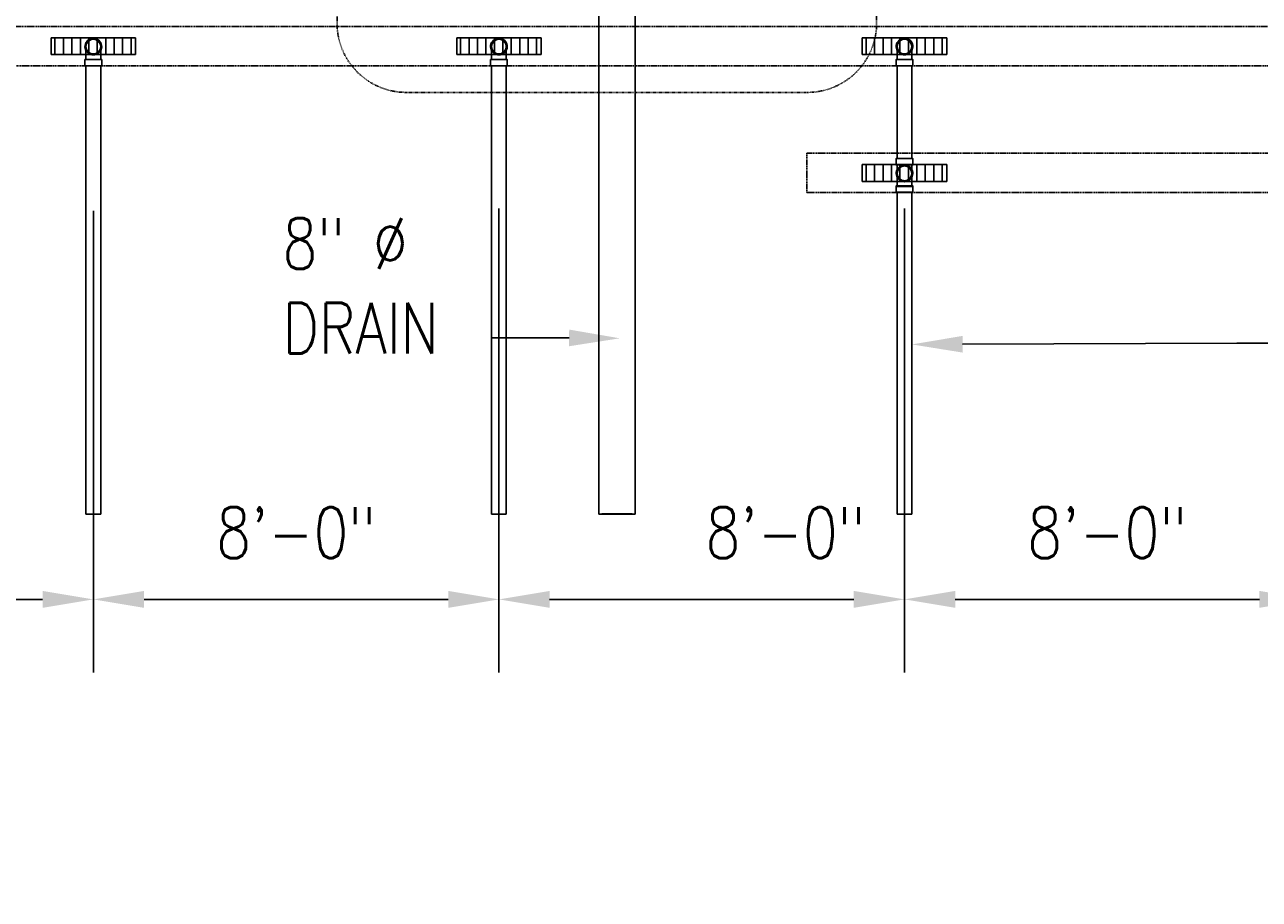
# Model space of a CAD drawing. Header units: inches. Extents: x -783 to 21281, y 0 to 3129.
# Tile 3 of 32: x 53 to 345, y 623 to 830. Entities that reach past the tile are written whole.
import ezdxf
from ezdxf import colors
from ezdxf.entities.mleader import LeaderData, LeaderLine
from ezdxf.math import Vec2, Vec3

# ---------------------------------------------------------------- set-up
doc = ezdxf.new("R2010")
doc.units = ezdxf.units.IN
doc.header["$MEASUREMENT"] = 0
doc.linetypes.add('Dash', pattern=[0.25, 0.125, -0.125])
doc.linetypes.add('Hidden 3_32_', pattern=[0.14062499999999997, 0.09374999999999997, -0.04687499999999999])
for name, color, linetype in [('A-DETL-HDLN', 90, 'Hidden 3_32_'), ('P-PIPE', 3, 'Continuous'), ('S-ANNO-DIMS', 1, 'Continuous'), ('S-ANNO-NOTE', 2, 'Continuous'), ('S-ANNO-SYMB', 2, 'Continuous')]:
    doc.layers.add(name, color=color, linetype=linetype)
doc.layers.add('A-WALL-PATT', color=9, linetype='Continuous', true_color=0x808080)
doc.styles.add('Annotative', font='romans.shx', dxfattribs={"width": 0.8, "height": 0.125})
doc.dimstyles.new('Annotative', dxfattribs={"dimscale": 0, "dimtxt": 0.125, "dimasz": 0.125, "dimexe": 0.18, "dimexo": 0.0625, "dimgap": 0.09, "dimtad": 1, "dimdec": 3, "dimzin": 3, "dimdsep": 46, "dimlunit": 4, "dimtxsty": 'Annotative', "dimcen": 0.09, "dimclrt": 2, "dimazin": 2, "dimtfac": 1, "dimtdec": 3, "dimtmove": 0, "dimatfit": 0, "dimfxl": 1, "dimtfill": 1, "dimfrac": 2, "dimtolj": 1, "dimtzin": 0, "dimarcsym": 0})
pattern_1 = [(90, (-5.684341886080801e-12, -6.821210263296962e-13), (-2, 1.224646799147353e-16), [])]

# ---------------------------------------------------------------- blocks, each defined once
blk = doc.blocks.new('Bend - PVC - Sch 40 - DWV_USACE - Standard-1094379-00_SP_Foundation Drainage Plan-TO FDN_DOC')
at = {"layer": 'P-PIPE'}
for p, q in [((656.4763398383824, 791.5466268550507), (656.4763398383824, 790.0467082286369)), ((660.4343398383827, 790.0467082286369), (660.4343398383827, 791.5466268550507))]:
    blk.add_line(p, q, dxfattribs=at)
at = {"layer": 'P-PIPE', "flags": 128}
for points in [[(656.7053398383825, 794.6094606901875), (656.7067396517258, 794.679442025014), (656.7109368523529, 794.7493114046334), (656.7179247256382, 794.8189570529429), (656.7276920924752, 794.8882675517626), (656.7402233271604, 794.9571320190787), (656.7554983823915, 795.0254402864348), (656.7734928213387, 795.0930830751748), (656.7941778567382, 795.1599521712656), (656.8175203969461, 795.2259405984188), (656.8434830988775, 795.2909427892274), (656.8720244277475, 795.3548547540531), (656.9030987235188, 795.4175742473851), (656.9366562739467, 795.4790009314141), (656.9726433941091, 795.5390365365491), (657.0110025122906, 795.5975850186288), (657.0516722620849, 795.6545527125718), (657.0945875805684, 795.7098484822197), (657.1396798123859, 795.7633838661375), (657.1868768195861, 795.8150732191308), (657.2361030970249, 795.8648338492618), (657.2872798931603, 795.9125861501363), (657.340325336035, 795.9582537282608), (657.3951545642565, 796.0017635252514), (657.4516798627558, 796.0430459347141), (657.5098108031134, 796.0820349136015), (657.5694543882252, 796.1186680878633), (657.6305152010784, 796.1528868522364), (657.6928955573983, 796.1846364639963), (657.7564956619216, 796.2138661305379), (657.8212137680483, 796.2405290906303), (657.8869463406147, 796.2645826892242), (657.9535882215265, 796.2859884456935), (658.0210327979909, 796.3047121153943), (658.0891721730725, 796.3207237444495), (658.1578973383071, 796.333997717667), (658.2270983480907, 796.3445127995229), (658.2966644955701, 796.3522521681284), (658.3664844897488, 796.3572034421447), (658.4364466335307, 796.3593587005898), (658.4553398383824, 796.3594606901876)], [(658.4553398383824, 796.3594606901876), (658.5253211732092, 796.3580608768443), (658.5951905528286, 796.3538636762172), (658.6648362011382, 796.3468758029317), (658.7341466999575, 796.3371084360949), (658.8030111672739, 796.3245772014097), (658.8713194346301, 796.3093021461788), (658.9389622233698, 796.2913077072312), (659.0058313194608, 796.2706226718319), (659.071819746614, 796.247280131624), (659.1368219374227, 796.2213174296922), (659.200733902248, 796.1927761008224), (659.2634533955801, 796.1617018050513), (659.324880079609, 796.1281442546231), (659.384915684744, 796.0921571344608), (659.4434641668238, 796.0537980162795), (659.5004318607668, 796.013128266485), (659.5557276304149, 795.9702129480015), (659.6092630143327, 795.925120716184), (659.660952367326, 795.877923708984), (659.7107129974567, 795.828697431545), (659.7584652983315, 795.7775206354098), (659.8041328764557, 795.7244751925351), (659.8476426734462, 795.6696459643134), (659.8889250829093, 795.613120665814), (659.9279140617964, 795.5549897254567), (659.9645472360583, 795.4953461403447), (659.9987660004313, 795.4342853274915), (660.0305156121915, 795.3719049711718), (660.0597452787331, 795.3083048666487), (660.0864082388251, 795.2435867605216), (660.1104618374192, 795.1778541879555), (660.1318675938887, 795.1112123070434), (660.1505912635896, 795.0437677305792), (660.1666028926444, 794.9756283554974), (660.1798768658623, 794.906903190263), (660.1903919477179, 794.8377021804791), (660.1981313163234, 794.7681360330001), (660.2030825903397, 794.6983160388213), (660.205237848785, 794.6283538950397), (660.2053398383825, 794.6094606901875)], [(658.4553398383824, 792.8594606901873), (658.3853585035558, 792.8608605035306), (658.3154891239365, 792.8650577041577), (658.2458434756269, 792.8720455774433), (658.1765329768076, 792.88181294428), (658.1076685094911, 792.8943441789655), (658.039360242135, 792.9096192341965), (657.9717174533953, 792.9276136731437), (657.9048483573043, 792.948298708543), (657.8388599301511, 792.9716412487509), (657.7738577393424, 792.9976039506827), (657.7099457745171, 793.0261452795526), (657.647226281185, 793.057219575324), (657.585799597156, 793.0907771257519), (657.525763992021, 793.1267642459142), (657.4672155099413, 793.1651233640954), (657.4102478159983, 793.20579311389), (657.3549520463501, 793.2487084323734), (657.3014166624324, 793.2938006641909), (657.2497273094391, 793.3409976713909), (657.1999666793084, 793.3902239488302), (657.1522143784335, 793.4414007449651), (657.1065468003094, 793.4944461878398), (657.0630370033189, 793.5492754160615), (657.0217545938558, 793.6058007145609), (656.9827656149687, 793.6639316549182), (656.9461324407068, 793.7235752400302), (656.9119136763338, 793.7846360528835), (656.8801640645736, 793.8470164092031), (656.850934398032, 793.9106165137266), (656.8242714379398, 793.9753346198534), (656.8002178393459, 794.0410671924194), (656.7788120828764, 794.1077090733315), (656.7600884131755, 794.175153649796), (656.7440767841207, 794.2432930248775), (656.7308028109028, 794.3120181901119), (656.7202877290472, 794.3812191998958), (656.7125483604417, 794.4507853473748), (656.7075970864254, 794.5206053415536), (656.70544182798, 794.5905674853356), (656.7053398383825, 794.6094606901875)], [(656.7053398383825, 792.7492945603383), (656.7053398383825, 792.8617981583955), (656.7053398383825, 792.9721461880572), (656.7053398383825, 793.0801621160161), (656.7053398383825, 793.1856731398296), (656.7053398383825, 793.288510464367), (656.7053398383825, 793.3885095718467), (656.7053398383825, 793.4855104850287), (656.7053398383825, 793.5793580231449), (656.7053398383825, 793.669902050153), (656.7053398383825, 793.7569977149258), (656.7053398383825, 793.8405056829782), (656.7053398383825, 793.920292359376), (656.7053398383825, 793.9962301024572), (656.7053398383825, 794.0681974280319), (656.7053398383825, 794.1360792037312), (656.7053398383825, 794.1997668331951), (656.7053398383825, 794.2591584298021), (656.7053398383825, 794.314158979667), (656.7053398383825, 794.3646804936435), (656.7053398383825, 794.410642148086), (656.7053398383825, 794.4519704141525), (656.7053398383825, 794.4885991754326), (656.7053398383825, 794.520469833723), (656.7053398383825, 794.5475314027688), (656.7053398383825, 794.5697405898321), (656.7053398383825, 794.5870618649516), (656.7053398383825, 794.599467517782), (656.7053398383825, 794.606937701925), (656.7053398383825, 794.6094604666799)], [(656.7053398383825, 791.5466268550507), (656.7053398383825, 791.6703642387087), (656.7053398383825, 791.7938520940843), (656.7053398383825, 791.916892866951), (656.7053398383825, 792.0392897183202), (656.7053398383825, 792.1608468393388), (656.7053398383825, 792.2813697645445), (656.7053398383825, 792.4006656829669), (656.7053398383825, 792.518543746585), (656.7053398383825, 792.6348153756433), (656.7053398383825, 792.7059369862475)], [(660.2053398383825, 794.6094606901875), (660.2039400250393, 794.5394793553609), (660.1997428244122, 794.4696099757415), (660.1927549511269, 794.399964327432), (660.1829875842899, 794.3306538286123), (660.1704563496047, 794.2617893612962), (660.1551812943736, 794.1934810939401), (660.1371868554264, 794.1258383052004), (660.1165018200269, 794.0589692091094), (660.093159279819, 793.9929807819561), (660.0671965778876, 793.9279785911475), (660.0386552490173, 793.8640666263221), (660.0075809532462, 793.8013471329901), (659.9740234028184, 793.7399204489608), (659.938036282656, 793.6798848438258), (659.8996771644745, 793.6213363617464), (659.8590074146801, 793.5643686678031), (659.8160920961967, 793.5090728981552), (659.7709998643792, 793.4555375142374), (659.723802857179, 793.4038481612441), (659.6745765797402, 793.3540875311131), (659.6233997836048, 793.3063352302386), (659.5703543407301, 793.2606676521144), (659.5155251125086, 793.2171578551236), (659.4589998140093, 793.1758754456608), (659.4008688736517, 793.1368864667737), (659.3412252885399, 793.1002532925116), (659.2801644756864, 793.0660345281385), (659.2177841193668, 793.0342849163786), (659.1541840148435, 793.005055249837), (659.0894659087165, 792.9783922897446), (659.0237333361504, 792.9543386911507), (658.9570914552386, 792.9329329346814), (658.8896468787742, 792.9142092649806), (658.8215075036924, 792.8981976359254), (658.7527823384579, 792.8849236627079), (658.6835813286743, 792.874408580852), (658.614015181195, 792.8666692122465), (658.5441951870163, 792.8617179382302), (658.4742330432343, 792.8595626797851), (658.4553398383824, 792.8594606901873)], [(660.2053398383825, 794.6094606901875), (660.2053398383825, 794.6069849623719), (660.2053398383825, 794.5995617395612), (660.2053398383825, 794.5872028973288), (660.2053398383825, 794.5699282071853), (660.2053398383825, 794.5477653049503), (660.2053398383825, 794.5207496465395), (660.2053398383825, 794.488924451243), (660.2053398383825, 794.4523406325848), (660.2053398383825, 794.4110567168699), (660.2053398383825, 794.3651387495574), (660.2053398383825, 794.3146601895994), (660.2053398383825, 794.2597017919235), (660.2053398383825, 794.200351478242), (660.2053398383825, 794.1367041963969), (660.2053398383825, 794.0688617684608), (660.2053398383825, 793.9969327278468), (660.2053398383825, 793.9210321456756), (660.2053398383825, 793.8412814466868), (660.2053398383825, 793.7578082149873), (660.2053398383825, 793.6707459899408), (660.2053398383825, 793.5802340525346), (660.2053398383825, 793.4864172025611), (660.2053398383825, 793.3894455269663), (660.2053398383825, 793.289474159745), (660.2053398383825, 793.1866630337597), (660.2053398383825, 793.0811766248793), (660.2053398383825, 792.9731836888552), (660.2053398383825, 792.8628569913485), (660.2053398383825, 792.7503730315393), (660.2053398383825, 792.7059369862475)], [(660.2053398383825, 792.7059369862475), (660.2053398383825, 792.6359117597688), (660.2053398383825, 792.5196562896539), (660.2053398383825, 792.401792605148), (660.2053398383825, 792.2825092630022), (660.2053398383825, 792.161997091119), (660.2053398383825, 792.0404488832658), (660.2053398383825, 791.9180590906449), (660.2053398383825, 791.7950235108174), (660.2053398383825, 791.6715389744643), (660.2053398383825, 791.5478030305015), (660.2053398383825, 791.5466268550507)]]:
    blk.add_lwpolyline(points, dxfattribs=at)
at = {"layer": 'P-PIPE'}
for radius, start, end in [(1.979000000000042, 90, 254.3897278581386), (1.979000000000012, 90, 254.3897278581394), (1.75, 90, 269.9999999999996), (1.978999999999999, 285.6102721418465, 90), (1.978999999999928, 285.6102721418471, 90), (1.75, 269.9999999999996, 90), (1.979000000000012, 254.9999999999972, 269.9999999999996), (1.979000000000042, 254.999999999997, 269.9999999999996), (1.978999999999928, 269.9999999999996, 285), (1.978999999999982, 269.9999999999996, 284.9999999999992)]:
    blk.add_arc((658.4553398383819, 794.6094606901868), radius, start, end, dxfattribs=at)
for centre, major_axis, ratio, start_param, end_param in [((658.4553398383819, 791.5466268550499), (1.979000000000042, 0), 0.01041610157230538, 1.570796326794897, 4.712388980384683), ((658.4553398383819, 790.0467082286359), (1.979000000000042, 0), 0.01041610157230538, 1.570796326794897, 4.712388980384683), ((658.4553398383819, 791.5466268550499), (1.75, 0), 0.01041610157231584, 1.570796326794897, 4.712388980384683), ((658.4553398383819, 791.5466268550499), (1.978999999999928, 0), 0.01041610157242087, 4.712388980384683, 7.853981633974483), ((658.4553398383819, 791.5466268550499), (1.75, 0), 0.01041610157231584, 4.712388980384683, 7.853981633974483), ((658.4553398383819, 790.0467082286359), (1.978999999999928, 0), 0.01041610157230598, 4.712388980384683, 7.853981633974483)]:
    blk.add_ellipse(centre, major_axis=major_axis, ratio=ratio, start_param=start_param, end_param=end_param, dxfattribs=at)
blk = doc.blocks.new('Mechanical_Box_H_rvt-1-00_SP_Foundation Drainage Plan-TO FDN_DOC')
at = {"layer": 'P-PIPE'}
for p, q in [((188.7191225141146, 936.9573849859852), (188.7191225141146, 713.9828376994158)), ((197.3441225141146, 713.9828376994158), (197.3441225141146, 936.9573849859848)), ((67.32715294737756, 820.0467082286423), (67.32715294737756, 713.9828376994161)), ((70.82715294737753, 713.9828376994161), (70.82715294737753, 820.0467082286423)), ((163.3271529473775, 820.0467082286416), (163.3271529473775, 713.9828376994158)), ((166.8271529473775, 713.9828376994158), (166.8271529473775, 820.0467082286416)), ((259.3271529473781, 820.0467082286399), (259.3271529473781, 798.1201582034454)), ((262.8271529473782, 798.1201582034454), (262.8271529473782, 820.0467082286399)), ((259.0981529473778, 798.1201582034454), (259.0981529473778, 796.7059369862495)), ((263.0561529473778, 796.7059369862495), (263.0561529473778, 798.1201582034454)), ((259.0981529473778, 796.7059369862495), (259.0981529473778, 796.620239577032)), ((259.3271529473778, 796.620239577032), (259.3271529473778, 792.7059369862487)), ((262.8271529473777, 792.7059369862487), (262.8271529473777, 796.620239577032)), ((263.0561529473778, 796.620239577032), (263.0561529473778, 796.7059369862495)), ((259.3271529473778, 792.7059369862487), (259.3271529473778, 791.6319734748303)), ((262.8271529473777, 791.6319734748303), (262.8271529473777, 792.7059369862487)), ((259.0981529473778, 791.6319734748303), (259.0981529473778, 790.1320548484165)), ((259.3271529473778, 790.1320548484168), (259.3271529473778, 713.9828376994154)), ((262.8271529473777, 713.9828376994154), (262.8271529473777, 790.1320548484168)), ((263.0561529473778, 790.1320548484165), (263.0561529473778, 791.6319734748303))]:
    blk.add_line(p, q, dxfattribs=at)
at = {"layer": 'P-PIPE', "flags": 128}
for points in [[(259.3271529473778, 794.6094606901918), (259.328552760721, 794.6794420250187), (259.3327499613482, 794.7493114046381), (259.3397378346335, 794.8189570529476), (259.3495052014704, 794.888267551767), (259.3620364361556, 794.9571320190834), (259.3773114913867, 795.0254402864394), (259.395305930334, 795.0930830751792), (259.4159909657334, 795.1599521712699), (259.4393335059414, 795.2259405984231), (259.4652962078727, 795.2909427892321), (259.4938375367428, 795.3548547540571), (259.524911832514, 795.4175742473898), (259.5584693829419, 795.4790009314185), (259.5944565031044, 795.5390365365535), (259.6328156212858, 795.5975850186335), (259.6734853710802, 795.6545527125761), (259.7164006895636, 795.7098484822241), (259.7614929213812, 795.7633838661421), (259.8086899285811, 795.8150732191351), (259.8579162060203, 795.8648338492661), (259.9090930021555, 795.912586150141), (259.9621384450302, 795.9582537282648), (260.0169676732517, 796.0017635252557), (260.073492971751, 796.0430459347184), (260.1316239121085, 796.0820349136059), (260.1912674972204, 796.1186680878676), (260.2523283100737, 796.1528868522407), (260.3147086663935, 796.184636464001), (260.3783087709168, 796.2138661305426), (260.4430268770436, 796.2405290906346), (260.50875944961, 796.2645826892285), (260.5754013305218, 796.2859884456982), (260.6428459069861, 796.304712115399), (260.7109852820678, 796.3207237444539), (260.7797104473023, 796.3339977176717), (260.848911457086, 796.3445127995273), (260.9184776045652, 796.3522521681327), (260.988297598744, 796.3572034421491), (261.0582597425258, 796.3593587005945), (261.0771529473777, 796.3594606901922)], [(261.0771529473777, 796.3594606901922), (261.1471342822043, 796.3580608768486), (261.2170036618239, 796.3538636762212), (261.2866493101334, 796.3468758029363), (261.3559598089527, 796.3371084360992), (261.4248242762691, 796.3245772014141), (261.4931325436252, 796.3093021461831), (261.560775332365, 796.2913077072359), (261.627644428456, 796.2706226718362), (261.6936328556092, 796.247280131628), (261.758635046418, 796.2213174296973), (261.8225470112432, 796.1927761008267), (261.8852665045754, 796.1617018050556), (261.9466931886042, 796.1281442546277), (262.0067287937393, 796.0921571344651), (262.0652772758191, 796.0537980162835), (262.1222449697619, 796.0131282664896), (262.1775407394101, 795.9702129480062), (262.2310761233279, 795.9251207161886), (262.2827654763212, 795.8779237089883), (262.3325261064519, 795.8286974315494), (262.3802784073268, 795.7775206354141), (262.4259459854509, 795.7244751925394), (262.4694557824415, 795.6696459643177), (262.5107381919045, 795.613120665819), (262.5497271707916, 795.554989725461), (262.5863603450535, 795.495346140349), (262.6205791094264, 795.4342853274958), (262.6523287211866, 795.3719049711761), (262.6815583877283, 795.308304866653), (262.7082213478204, 795.2435867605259), (262.7322749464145, 795.1778541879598), (262.7536807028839, 795.1112123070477), (262.7724043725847, 795.0437677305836), (262.7884160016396, 794.9756283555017), (262.8016899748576, 794.9069031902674), (262.8122050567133, 794.8377021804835), (262.8199444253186, 794.7681360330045), (262.824895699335, 794.6983160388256), (262.8270509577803, 794.628353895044), (262.8271529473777, 794.6094606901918)], [(261.0771529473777, 792.859460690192), (261.0071716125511, 792.8608605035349), (260.9373022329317, 792.8650577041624), (260.8676565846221, 792.8720455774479), (260.7983460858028, 792.8818129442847), (260.7294816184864, 792.8943441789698), (260.6611733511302, 792.9096192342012), (260.5935305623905, 792.9276136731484), (260.5266614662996, 792.9482987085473), (260.4606730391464, 792.9716412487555), (260.3956708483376, 792.997603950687), (260.3317588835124, 793.0261452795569), (260.2690393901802, 793.0572195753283), (260.2076127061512, 793.0907771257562), (260.1475771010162, 793.1267642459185), (260.0890286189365, 793.1651233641), (260.0320609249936, 793.2057931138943), (259.9767651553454, 793.2487084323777), (259.9232297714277, 793.2938006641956), (259.8715404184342, 793.3409976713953), (259.8217797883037, 793.3902239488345), (259.7740274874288, 793.4414007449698), (259.7283599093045, 793.4944461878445), (259.6848501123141, 793.5492754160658), (259.643567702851, 793.6058007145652), (259.6045787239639, 793.6639316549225), (259.5679455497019, 793.7235752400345), (259.5337267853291, 793.7846360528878), (259.5019771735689, 793.8470164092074), (259.4727475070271, 793.9106165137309), (259.4460845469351, 793.9753346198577), (259.422030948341, 794.0410671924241), (259.4006251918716, 794.1077090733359), (259.3819015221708, 794.1751536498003), (259.3658898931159, 794.2432930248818), (259.352615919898, 794.3120181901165), (259.3421008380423, 794.3812191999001), (259.3343614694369, 794.4507853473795), (259.3294101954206, 794.5206053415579), (259.3272549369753, 794.5905674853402), (259.3271529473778, 794.6094606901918)], [(259.3271529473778, 792.7439996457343), (259.3271529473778, 792.8568234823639), (259.3271529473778, 792.967485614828), (259.3271529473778, 793.0758090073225), (259.3271529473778, 793.1816203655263), (259.3271529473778, 793.2847504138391), (259.3271529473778, 793.3850341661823), (259.3271529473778, 793.4823111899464), (259.3271529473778, 793.576425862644), (259.3271529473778, 793.667227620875), (259.3271529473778, 793.7545712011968), (259.3271529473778, 793.838316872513), (259.3271529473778, 793.9183306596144), (259.3271529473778, 793.9944845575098), (259.3271529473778, 794.0666567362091), (259.3271529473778, 794.1347317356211), (259.3271529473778, 794.1986006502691), (259.3271529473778, 794.2581613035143), (259.3271529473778, 794.3133184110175), (259.3271529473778, 794.363983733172), (259.3271529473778, 794.4100762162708), (259.3271529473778, 794.4515221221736), (259.3271529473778, 794.4882551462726), (259.3271529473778, 794.5202165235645), (259.3271529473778, 794.5473551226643), (259.3271529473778, 794.5696275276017), (259.3271529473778, 794.5869981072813), (259.3271529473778, 794.5994390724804), (259.3271529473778, 794.6069305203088), (259.3271529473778, 794.6094604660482)], [(259.3271529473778, 791.5379085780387), (259.3271529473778, 791.6619981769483), (259.3271529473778, 791.7858375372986), (259.3271529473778, 791.9092285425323), (259.3271529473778, 792.0319737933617), (259.3271529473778, 792.1538769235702), (259.3271529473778, 792.2747429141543), (259.3271529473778, 792.3943784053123), (259.3271529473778, 792.5125920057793), (259.3271529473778, 792.6291945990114), (259.3271529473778, 792.7059369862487)], [(262.8271529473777, 794.6094606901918), (262.8257531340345, 794.5394793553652), (262.8215559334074, 794.4696099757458), (262.814568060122, 794.3999643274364), (262.8048006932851, 794.3306538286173), (262.7922694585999, 794.2617893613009), (262.7769944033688, 794.1934810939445), (262.7589999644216, 794.1258383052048), (262.7383149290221, 794.0589692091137), (262.7149723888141, 793.9929807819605), (262.6890096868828, 793.9279785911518), (262.6604683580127, 793.8640666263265), (262.6293940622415, 793.8013471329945), (262.5958365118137, 793.7399204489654), (262.5598493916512, 793.6798848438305), (262.5214902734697, 793.6213363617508), (262.4808205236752, 793.5643686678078), (262.4379052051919, 793.5090728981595), (262.3928129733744, 793.4555375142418), (262.3456159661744, 793.4038481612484), (262.2963896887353, 793.3540875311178), (262.2452128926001, 793.3063352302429), (262.1921674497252, 793.2606676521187), (262.1373382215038, 793.2171578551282), (262.0808129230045, 793.1758754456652), (262.022681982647, 793.1368864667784), (261.9630383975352, 793.100253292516), (261.9019775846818, 793.0660345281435), (261.839597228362, 793.034284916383), (261.7759971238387, 793.005055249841), (261.711279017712, 792.9783922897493), (261.6455464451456, 792.9543386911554), (261.5789045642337, 792.9329329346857), (261.5114599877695, 792.914209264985), (261.4433206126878, 792.8981976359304), (261.3745954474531, 792.8849236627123), (261.3053944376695, 792.8744085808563), (261.2358282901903, 792.8666692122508), (261.1660082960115, 792.8617179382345), (261.0960461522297, 792.8595626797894), (261.0771529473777, 792.859460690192)], [(262.8271529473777, 794.6094606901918), (262.8271529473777, 794.6069779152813), (262.8271529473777, 794.5995335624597), (262.8271529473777, 794.5871395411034), (262.8271529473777, 794.5698156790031), (262.8271529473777, 794.547589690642), (262.8271529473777, 794.5204971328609), (262.8271529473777, 794.488581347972), (262.8271529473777, 794.4518933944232), (262.8271529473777, 794.4104919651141), (262.8271529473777, 794.3644432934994), (262.8271529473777, 794.3138210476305), (262.8271529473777, 794.2587062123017), (262.8271529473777, 794.1991869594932), (262.8271529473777, 794.1353585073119), (262.8271529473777, 794.0673229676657), (262.8271529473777, 793.9951891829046), (262.8271529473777, 793.9190725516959), (262.8271529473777, 793.8390948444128), (262.8271529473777, 793.7553840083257), (262.8271529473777, 793.668073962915), (262.8271529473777, 793.5773043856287), (262.8271529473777, 793.4832204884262), (262.8271529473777, 793.3859727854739), (262.8271529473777, 793.2857168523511), (262.8271529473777, 793.182613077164), (262.8271529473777, 793.0768264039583), (262.8271529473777, 792.9685260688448), (262.8271529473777, 792.8578853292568), (262.8271529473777, 792.745081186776)], [(262.8271529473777, 792.7059369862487), (262.8271529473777, 792.6302941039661), (262.8271529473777, 792.5137077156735), (262.8271529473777, 792.395508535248), (262.8271529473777, 792.2758856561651), (262.8271529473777, 792.1550304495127), (262.8271529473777, 792.0331362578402), (262.8271529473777, 791.9103980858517), (262.8271529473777, 791.7870122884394), (262.8271529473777, 791.6631762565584), (262.8271529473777, 791.5390881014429), (262.8271529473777, 791.5379085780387)]]:
    blk.add_lwpolyline(points, dxfattribs=at)
at = {"layer": 'P-PIPE'}
for centre, radius, start, end in [((69.07715294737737, 824.6094606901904), 1.75, 0, 180), ((69.07715294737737, 824.6094606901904), 1.749999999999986, 180, 0), ((165.0771529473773, 824.6094606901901), 1.75, 0, 180), ((165.0771529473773, 824.6094606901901), 1.75, 180, 0), ((261.0771529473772, 824.6094606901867), 1.75, 0, 180), ((261.0771529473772, 824.6094606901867), 1.749999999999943, 180, 0), ((261.0771529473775, 794.6094606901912), 1.979000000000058, 90.00000000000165, 254.3897278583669), ((261.0771529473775, 794.6094606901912), 1.979000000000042, 90, 254.3897278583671), ((261.0771529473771, 794.6094606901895), 1.75, 0, 180), ((261.0771529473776, 794.6094606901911), 1.75, 90, 269.9999999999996), ((261.0771529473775, 794.6094606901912), 1.978999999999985, 285.6102721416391, 90), ((261.0771529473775, 794.6094606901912), 1.978999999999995, 285.6102721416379, 90), ((261.0771529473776, 794.6094606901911), 1.75, 269.9999999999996, 90), ((261.0771529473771, 794.6094606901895), 1.75, 180, 0), ((261.0771529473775, 794.6094606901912), 1.979000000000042, 254.9999999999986, 269.9999999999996), ((261.0771529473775, 794.6094606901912), 1.978999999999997, 254.9999999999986, 269.9999999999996), ((261.0771529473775, 794.6094606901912), 1.978999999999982, 269.9999999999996, 284.9999999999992), ((261.0771529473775, 794.6094606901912), 1.978999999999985, 269.9999999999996, 284.9999999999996)]:
    blk.add_arc(centre, radius, start, end, dxfattribs=at)
for centre, major_axis, ratio, start_param, end_param in [((69.07715294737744, 820.0467082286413), (1.75, 0), 0.01041610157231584, 1.570796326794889, 3.141592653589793), ((69.07715294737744, 820.0467082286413), (1.75, 0), 0.01041610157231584, 3.141592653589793, 4.712388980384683), ((69.07715294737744, 820.0467082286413), (1.75, 0), 0.01041610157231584, 0, 1.570796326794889), ((69.07715294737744, 820.0467082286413), (1.75, 0), 0.01041610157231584, 4.712388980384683, 6.283185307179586), ((165.0771529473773, 820.0467082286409), (1.750000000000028, 0), 0.01041610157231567, 1.570796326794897, 3.141592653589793), ((165.0771529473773, 820.0467082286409), (1.750000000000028, 0), 0.01041610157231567, 3.141592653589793, 4.712388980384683), ((165.0771529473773, 820.0467082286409), (1.75, 0), 0.01041610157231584, 0, 1.570796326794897), ((165.0771529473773, 820.0467082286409), (1.75, 0), 0.01041610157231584, 4.712388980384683, 6.283185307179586), ((261.0771529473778, 820.0467082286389), (1.749999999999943, 0), 0.01041610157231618, 1.570796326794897, 3.141592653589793), ((261.0771529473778, 820.0467082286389), (1.749999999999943, 0), 0.01041610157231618, 3.141592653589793, 4.712388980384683), ((261.0771529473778, 820.0467082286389), (1.75, 0), 0.01041610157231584, 0, 1.570796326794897), ((261.0771529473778, 820.0467082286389), (1.75, 0), 0.01041610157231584, 4.712388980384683, 6.283185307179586), ((261.0771529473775, 798.1201582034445), (1.979000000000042, 0), 0.01041610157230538, 1.570796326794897, 4.712388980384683), ((261.0771529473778, 798.1201582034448), (1.749999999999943, 0), 0.01041610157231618, 1.570796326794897, 3.141592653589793), ((261.0771529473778, 798.1201582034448), (1.749999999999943, 0), 0.01041610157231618, 3.141592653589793, 4.712388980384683), ((261.0771529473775, 798.1201582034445), (1.978999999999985, 0), 0.01041610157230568, 4.712388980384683, 7.853981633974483), ((261.0771529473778, 798.1201582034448), (1.75, 0), 0.01041610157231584, 0, 1.570796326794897), ((261.0771529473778, 798.1201582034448), (1.75, 0), 0.01041610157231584, 4.712388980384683, 6.283185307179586), ((261.0771529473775, 796.6202395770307), (1.979000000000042, 0), 0.01041610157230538, 1.570796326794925, 4.712388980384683), ((261.0771529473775, 796.6202395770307), (1.75, 0), 0.01041610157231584, 1.570796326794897, 4.712388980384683), ((261.0771529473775, 796.6202395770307), (1.978999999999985, 0), 0.01041610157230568, 4.712388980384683, 7.853981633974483), ((261.0771529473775, 796.6202395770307), (1.749999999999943, 0), 0.01041610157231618, 4.712388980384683, 7.853981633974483), ((261.0771529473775, 791.6319734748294), (1.979000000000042, 0), 0.01041610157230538, 1.570796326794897, 4.712388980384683), ((261.0771529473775, 790.1320548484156), (1.979000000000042, 0), 0.01041610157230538, 1.570796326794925, 4.712388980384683), ((261.0771529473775, 791.6319734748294), (1.75, 0), 0.01041610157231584, 1.570796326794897, 4.712388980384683), ((261.0771529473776, 791.5379085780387), (1.75, 0), 0.01041610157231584, 1.570796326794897, 4.712388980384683), ((261.0771529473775, 790.1320548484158), (1.75, 0), 0.01041610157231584, 1.570796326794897, 3.141592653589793), ((261.0771529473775, 790.1320548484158), (1.75, 0), 0.01041610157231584, 3.141592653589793, 4.712388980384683), ((261.0771529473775, 791.6319734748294), (1.978999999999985, 0), 0.01041610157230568, 4.712388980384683, 7.853981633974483), ((261.0771529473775, 791.6319734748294), (1.749999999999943, 0), 0.01041610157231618, 4.712388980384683, 7.853981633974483), ((261.0771529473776, 791.5379085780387), (1.75, 0), 0.01041610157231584, 4.712388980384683, 7.853981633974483), ((261.0771529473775, 790.1320548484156), (1.978999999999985, 0), 0.01041610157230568, 4.712388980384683, 7.853981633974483), ((261.0771529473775, 790.1320548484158), (1.749999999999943, 0), 0.01041610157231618, 0, 1.570796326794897), ((261.0771529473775, 790.1320548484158), (1.749999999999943, 0), 0.01041610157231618, 4.712388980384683, 6.283185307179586), ((69.07715294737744, 713.9828376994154), (1.75, 0), 0.01041610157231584, 1.570796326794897, 3.141592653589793), ((69.07715294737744, 713.9828376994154), (-1.75, 1.071565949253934e-16), 0.01041610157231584, 7.549516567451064e-15, 1.5707963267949), ((69.07715294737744, 713.9828376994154), (1.75, 0), 0.01041610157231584, 0, 1.570796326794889), ((69.07715294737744, 713.9828376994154), (-1.75, 1.071565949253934e-16), 0.01041610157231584, 1.5707963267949, 3.141592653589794), ((165.0771529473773, 713.9828376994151), (1.750000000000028, 0), 0.01041610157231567, 1.570796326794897, 3.141592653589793), ((165.0771529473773, 713.9828376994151), (1.750000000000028, 0), 0.01041610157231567, 3.141592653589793, 4.712388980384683), ((165.0771529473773, 713.9828376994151), (1.75, 0), 0.01041610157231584, 0, 1.570796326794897), ((165.0771529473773, 713.9828376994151), (1.75, 0), 0.01041610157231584, 4.712388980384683, 6.283185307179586), ((193.0316225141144, 713.9828376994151), (4.3125, 0), 0.01041610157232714, 1.570796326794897, 3.141592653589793), ((193.0316225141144, 713.9828376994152), (-4.3125, 2.640644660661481e-16), 0.01041610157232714, 7.549516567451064e-15, 1.570796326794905), ((193.0316225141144, 713.9828376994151), (4.3125, 0), 0.01041610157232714, 0, 1.570796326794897), ((193.0316225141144, 713.9828376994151), (-4.3125, 2.640644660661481e-16), 0.01041610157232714, 1.570796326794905, 3.141592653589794), ((261.0771529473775, 713.982837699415), (1.75, 0), 0.01041610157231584, 1.570796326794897, 3.141592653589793), ((261.0771529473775, 713.982837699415), (1.75, 0), 0.01041610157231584, 3.141592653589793, 4.712388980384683), ((261.0771529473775, 713.982837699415), (1.749999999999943, 0), 0.01041610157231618, 0, 1.570796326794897), ((261.0771529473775, 713.982837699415), (1.749999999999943, 0), 0.01041610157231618, 4.712388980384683, 6.283185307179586)]:
    blk.add_ellipse(centre, major_axis=major_axis, ratio=ratio, start_param=start_param, end_param=end_param, dxfattribs=at)
at = {"layer": 'P-PIPE', "color": 3, "lineweight": 9}
for p in [(-589.3781868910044, 30.00000000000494), (-493.3781868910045, 30.0000000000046), (-397.378186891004, 30.00000000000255)]:
    blk.add_blockref('Bend - PVC - Sch 40 - DWV_USACE - Standard-1094379-00_SP_Foundation Drainage Plan-TO FDN_DOC', p, dxfattribs=at)
blk = doc.blocks.new('*D48')
at = {"layer": 'Defpoints', "color": 0, "transparency": 16777216}
for p in [(261.0773829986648, 777.2756788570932), (357.0773829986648, 776.2756788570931), (357.0773829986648, 693.7981905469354)]:
    blk.add_point(p, dxfattribs=at)
at = {"layer": 'S-ANNO-DIMS', "color": 0, "lineweight": -2, "transparency": 16777216}
for p, q in [((261.0773829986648, 771.2756788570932), (261.0773829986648, 676.5181905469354)), ((357.0773829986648, 770.2756788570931), (357.0773829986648, 676.5181905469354)), ((273.0773829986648, 693.7981905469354), (345.0773829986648, 693.7981905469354))]:
    blk.add_line(p, q, dxfattribs=at)
at = {"layer": 'S-ANNO-DIMS', "color": 0, "transparency": 16777216}
for points in [[(273.0773829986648, 695.7981905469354), (273.0773829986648, 691.7981905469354), (261.0773829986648, 693.7981905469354)], [(345.0773829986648, 695.7981905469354), (345.0773829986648, 691.7981905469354), (357.0773829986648, 693.7981905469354)]]:
    blk.add_solid(points, dxfattribs=at)
at = {"layer": 'S-ANNO-DIMS', "color": 2, "lineweight": -3, "transparency": 16777216, "insert": (309.0773829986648, 709.5810476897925), "char_height": 12, "attachment_point": 5, "style": 'Annotative', "bg_fill": 3, "box_fill_scale": 1.25, "bg_fill_color": 256, "bg_fill_true_color": 13158600, "bg_fill_transparency": 0}
blk.add_mtext('\\A1;8\'-0"', dxfattribs=at)
blk = doc.blocks.new('*D52')
at = {"layer": 'Defpoints', "color": 0, "transparency": 16777216}
for p in [(165.0773829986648, 792.3180523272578), (261.0773829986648, 792.3180523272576), (261.0773829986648, 693.7981905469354)]:
    blk.add_point(p, dxfattribs=at)
at = {"layer": 'S-ANNO-DIMS', "color": 0, "lineweight": -2, "transparency": 16777216}
for p, q in [((165.0773829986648, 786.3180523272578), (165.0773829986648, 676.5181905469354)), ((261.0773829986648, 786.3180523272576), (261.0773829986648, 676.5181905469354)), ((177.0773829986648, 693.7981905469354), (249.0773829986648, 693.7981905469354))]:
    blk.add_line(p, q, dxfattribs=at)
at = {"layer": 'S-ANNO-DIMS', "color": 0, "transparency": 16777216}
for points in [[(177.0773829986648, 695.7981905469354), (177.0773829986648, 691.7981905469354), (165.0773829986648, 693.7981905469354)], [(249.0773829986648, 695.7981905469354), (249.0773829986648, 691.7981905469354), (261.0773829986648, 693.7981905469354)]]:
    blk.add_solid(points, dxfattribs=at)
at = {"layer": 'S-ANNO-DIMS', "color": 2, "lineweight": -3, "transparency": 16777216, "insert": (232.9052955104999, 709.5810476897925), "char_height": 12, "attachment_point": 5, "style": 'Annotative', "bg_fill": 3, "box_fill_scale": 1.25, "bg_fill_color": 256, "bg_fill_true_color": 13158600, "bg_fill_transparency": 0}
blk.add_mtext('\\A1;8\'-0"', dxfattribs=at)
blk = doc.blocks.new('*D53')
at = {"layer": 'Defpoints', "color": 0, "transparency": 16777216}
for p in [(69.0773829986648, 791.7059369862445), (165.0773829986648, 791.7059369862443), (165.0773829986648, 693.7981905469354)]:
    blk.add_point(p, dxfattribs=at)
at = {"layer": 'S-ANNO-DIMS', "color": 0, "lineweight": -2, "transparency": 16777216}
for p, q in [((69.0773829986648, 785.7059369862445), (69.0773829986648, 676.5181905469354)), ((165.0773829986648, 785.7059369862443), (165.0773829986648, 676.5181905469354)), ((81.0773829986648, 693.7981905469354), (153.0773829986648, 693.7981905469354))]:
    blk.add_line(p, q, dxfattribs=at)
at = {"layer": 'S-ANNO-DIMS', "color": 0, "transparency": 16777216}
for points in [[(81.0773829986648, 695.7981905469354), (81.0773829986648, 691.7981905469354), (69.0773829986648, 693.7981905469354)], [(153.0773829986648, 695.7981905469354), (153.0773829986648, 691.7981905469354), (165.0773829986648, 693.7981905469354)]]:
    blk.add_solid(points, dxfattribs=at)
at = {"layer": 'S-ANNO-DIMS', "color": 2, "lineweight": -3, "transparency": 16777216, "insert": (117.0773829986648, 709.5810476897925), "char_height": 12, "attachment_point": 5, "style": 'Annotative', "bg_fill": 3, "box_fill_scale": 1.25, "bg_fill_color": 256, "bg_fill_true_color": 13158600, "bg_fill_transparency": 0}
blk.add_mtext('\\A1;8\'-0"', dxfattribs=at)
blk = doc.blocks.new('*D54')
at = {"layer": 'Defpoints', "color": 0, "transparency": 16777216}
for p in [(-26.9226170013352, 791.7059369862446), (69.0773829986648, 791.7059369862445), (69.0773829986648, 693.7981905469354)]:
    blk.add_point(p, dxfattribs=at)
at = {"layer": 'S-ANNO-DIMS', "color": 0, "lineweight": -2, "transparency": 16777216}
for p, q in [((-26.9226170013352, 785.7059369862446), (-26.9226170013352, 676.5181905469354)), ((69.0773829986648, 785.7059369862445), (69.0773829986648, 676.5181905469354)), ((-14.9226170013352, 693.7981905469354), (57.0773829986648, 693.7981905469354))]:
    blk.add_line(p, q, dxfattribs=at)
at = {"layer": 'S-ANNO-DIMS', "color": 0, "transparency": 16777216}
for points in [[(-14.9226170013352, 695.7981905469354), (-14.9226170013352, 691.7981905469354), (-26.9226170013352, 693.7981905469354)], [(57.0773829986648, 695.7981905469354), (57.0773829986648, 691.7981905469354), (69.0773829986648, 693.7981905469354)]]:
    blk.add_solid(points, dxfattribs=at)
at = {"layer": 'S-ANNO-DIMS', "color": 2, "lineweight": -3, "transparency": 16777216, "insert": (21.0773829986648, 709.5810476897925), "char_height": 12, "attachment_point": 5, "style": 'Annotative', "bg_fill": 3, "box_fill_scale": 1.25, "bg_fill_color": 256, "bg_fill_true_color": 13158600, "bg_fill_transparency": 0}
blk.add_mtext('\\A1;8\'-0"', dxfattribs=at)

msp = doc.modelspace()

# ---------------------------------------------------------------- hatches: boundary and pattern name
at = {"layer": 'A-WALL-PATT', "lineweight": -3}
h = msp.add_hatch(dxfattribs=at)
h.set_pattern_fill('_USER', color=8, scale=2, angle=90, style=0, pattern_type=0)
h.set_pattern_definition(pattern_1)
h.paths.add_polyline_path([(79.07738299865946, 822.7059369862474), (79.07738299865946, 826.7059369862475), (59.07738299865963, 826.7059369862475), (59.07738299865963, 822.7059369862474)])
h = msp.add_hatch(dxfattribs=at)
h.set_pattern_fill('_USER', color=8, scale=2, angle=90, style=0, pattern_type=0)
h.set_pattern_definition(pattern_1)
h.paths.add_polyline_path([(175.0773829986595, 822.705936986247), (175.0773829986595, 826.7059369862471), (155.0773829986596, 826.7059369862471), (155.0773829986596, 822.705936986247)])
h = msp.add_hatch(dxfattribs=at)
h.set_pattern_fill('_USER', color=8, scale=2, angle=90, style=0, pattern_type=0)
h.set_pattern_definition(pattern_1)
h.paths.add_polyline_path([(271.0773829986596, 822.7059369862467), (271.0773829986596, 826.7059369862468), (251.0773829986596, 826.7059369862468), (251.0773829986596, 822.7059369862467)])
h = msp.add_hatch(dxfattribs=at)
h.set_pattern_fill('_USER', color=8, scale=2, angle=90, style=0, pattern_type=0)
h.set_pattern_definition(pattern_1)
h.paths.add_polyline_path([(271.0773829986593, 792.705936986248), (271.0773829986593, 796.7059369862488), (251.0773829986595, 796.7059369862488), (251.0773829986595, 792.705936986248)])

# ---------------------------------------------------------------- linework, layer by layer
at = {"layer": 'A-DETL-HDLN', "lineweight": -3}
for p, q in [((-158.0847398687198, 829.3689888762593), (590.2336329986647, 829.368988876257)), ((590.2336329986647, 820.0564888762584), (-158.0847398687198, 820.0564888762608)), ((237.9389901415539, 799.362186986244), (988.2336329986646, 799.3621869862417)), ((237.9389901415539, 790.0496869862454), (237.9389901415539, 799.362186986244)), ((988.2336329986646, 790.049686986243), (237.9389901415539, 790.0496869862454))]:
    msp.add_line(p, q, dxfattribs=at)
at = {"layer": 'P-PIPE', "lineweight": -3}
for p, q in [((59.07738299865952, 826.7059369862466), (59.07738299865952, 822.7059369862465)), ((79.07738299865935, 826.7059369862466), (59.07738299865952, 826.7059369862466)), ((79.07738299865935, 822.7059369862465), (79.07738299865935, 826.7059369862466)), ((155.0773829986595, 826.7059369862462), (155.0773829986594, 822.7059369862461)), ((175.0773829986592, 826.7059369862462), (155.0773829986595, 826.7059369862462)), ((175.0773829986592, 822.7059369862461), (175.0773829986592, 826.7059369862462)), ((251.0773829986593, 826.7059369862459), (251.0773829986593, 822.7059369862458)), ((271.0773829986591, 826.7059369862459), (251.0773829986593, 826.7059369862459)), ((271.0773829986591, 822.7059369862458), (271.0773829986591, 826.7059369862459)), ((59.07738299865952, 822.7059369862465), (79.07738299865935, 822.7059369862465)), ((155.0773829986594, 822.7059369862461), (175.0773829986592, 822.7059369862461)), ((251.0773829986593, 822.7059369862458), (271.0773829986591, 822.7059369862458)), ((271.0773829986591, 796.7059369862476), (251.0773829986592, 796.7059369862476)), ((271.0773829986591, 792.7059369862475), (271.0773829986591, 796.7059369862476))]:
    msp.add_line(p, q, dxfattribs=at)
at = {"layer": 'S-ANNO-SYMB', "linetype": 'Dash', "lineweight": -3}
msp.add_lwpolyline([(143.1714435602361, 813.767912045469), (238.0656475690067, 813.767912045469, 0.414213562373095), (254.4828667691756, 830.1851312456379), (254.4828667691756, 951.0735655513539, 0.414213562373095), (238.0656475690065, 967.4907847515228), (143.1714435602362, 967.4907847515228, 0.414213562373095), (126.7542243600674, 951.0735655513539), (126.7542243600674, 830.1851312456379, 0.414213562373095)], format="xyb", close=True, dxfattribs=at)

# ---------------------------------------------------------------- block references
at = {"layer": 'P-PIPE', "color": 8, "lineweight": -3}
msp.add_blockref('Mechanical_Box_H_rvt-1-00_SP_Foundation Drainage Plan-TO FDN_DOC', (-5.6772364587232e-12, -1.13686837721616e-12), dxfattribs=at)

# ---------------------------------------------------------------- next in the draw order: dimensions: what is measured, and where the dimension line sits
at = {"layer": 'S-ANNO-DIMS', "lineweight": -3}
dim = msp.add_linear_dim(base=(357.0773829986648, 693.7981905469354), p1=(261.0773829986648, 777.2756788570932), p2=(357.0773829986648, 776.2756788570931), dimstyle='Annotative', override={"dimpost": '\\X'}, dxfattribs=at)
dim.commit()
dim.dimension.update_dxf_attribs({"geometry": '*D48', "text_midpoint": (309.0773829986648, 709.5810476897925)})

# ---------------------------------------------------------------- next in the draw order: dimensions: what is measured, and where the dimension line sits
dim = msp.add_linear_dim(base=(261.0773829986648, 693.7981905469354), p1=(165.0773829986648, 792.3180523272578), p2=(261.0773829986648, 792.3180523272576), dimstyle='Annotative', override={"dimpost": '\\X'}, dxfattribs=at)
dim.commit()
dim.dimension.update_dxf_attribs({"geometry": '*D52', "text_midpoint": (232.9052955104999, 693.7981905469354), "dimtype": 160})

# ---------------------------------------------------------------- next in the draw order: leaders
at = {"layer": 'S-ANNO-NOTE', "lineweight": -3}
ml = msp.add_multileader_mtext('Standard', dxfattribs=at)
ml.set_content('3" %%C DRAIN (TYP.)', color=256, style='Annotative')
ml.set_leader_properties(color=1, linetype='ByLayer', lineweight=-1)
ml.build(insert=Vec2(0, 0))
ml.multileader.update_dxf_attribs({"text_right_attachment_type": 3, "dogleg_length": 0.125, "arrow_head_size": 12, "scale": 96})
ctx = ml.context
ctx.base_point, ctx.scale, ctx.char_height, ctx.arrow_head_size, ctx.landing_gap_size, ctx.plane_origin = Vec3(351.7647667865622, 754.4079522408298), 96, 12, 12, 12, Vec3(582.8153656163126, 754.4079522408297)
ctx.right_attachment = 3
notes = []
notes.append((ctx, [(1, (1, 1, 0), (339.7647667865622, 754.4079522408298), (1, 0), 12, [(0, [(262.8271529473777, 754.1289498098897)], 0, [])])]))
ctx.mtext.insert, ctx.mtext.width, ctx.mtext.flow_direction = Vec3(363.7647667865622, 762.4079522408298), 99.47032269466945, 5
for ctx, leaders in notes:
    for number, flags, end, landing, length, lines in leaders:
        leader = LeaderData()
        leader.index, (leader.has_last_leader_line, leader.has_dogleg_vector, leader.attachment_direction) = number, flags
        leader.last_leader_point, leader.dogleg_vector, leader.dogleg_length = Vec3(end), Vec3(landing), length
        for number, points, colour, breaks in lines:
            line = LeaderLine()
            line.index, line.vertices, line.color, line.breaks = number, Vec3.list(points), colors.encode_raw_color(colour), breaks
            leader.lines.append(line)
        ctx.leaders.append(leader)

# ---------------------------------------------------------------- next in the draw order: linework, layer by layer
at = {"layer": 'P-PIPE', "lineweight": -3}
for p, q in [((251.0773829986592, 796.7059369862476), (251.0773829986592, 792.7059369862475)), ((251.0773829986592, 792.7059369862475), (271.0773829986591, 792.7059369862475))]:
    msp.add_line(p, q, dxfattribs=at)

# ---------------------------------------------------------------- next in the draw order: dimensions: what is measured, and where the dimension line sits
at = {"layer": 'S-ANNO-DIMS', "lineweight": -3}
dim = msp.add_linear_dim(base=(165.0773829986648, 693.7981905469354), p1=(69.0773829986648, 791.7059369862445), p2=(165.0773829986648, 791.7059369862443), dimstyle='Annotative', override={"dimpost": '\\X'}, dxfattribs=at)
dim.commit()
dim.dimension.update_dxf_attribs({"geometry": '*D53', "text_midpoint": (117.0773829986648, 709.5810476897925)})

# ---------------------------------------------------------------- next in the draw order: dimensions: what is measured, and where the dimension line sits
dim = msp.add_linear_dim(base=(69.0773829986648, 693.7981905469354), p1=(-26.9226170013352, 791.7059369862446), p2=(69.0773829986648, 791.7059369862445), dimstyle='Annotative', override={"dimpost": '\\X'}, dxfattribs=at)
dim.commit()
dim.dimension.update_dxf_attribs({"geometry": '*D54', "text_midpoint": (21.0773829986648, 709.5810476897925)})

# ---------------------------------------------------------------- next in the draw order: leaders
at = {"layer": 'S-ANNO-NOTE', "lineweight": -3}
ml = msp.add_multileader_mtext('Standard', dxfattribs=at)
ml.set_content('8" %%C \\PDRAIN', color=256, style='Annotative')
ml.set_leader_properties(color=1, linetype='ByLayer', lineweight=-1)
ml.build(insert=Vec2(0, 0))
ml.multileader.update_dxf_attribs({"text_right_attachment_type": 3, "dogleg_length": 0.125, "arrow_head_size": 12, "scale": 96})
ctx = ml.context
ctx.base_point, ctx.scale, ctx.char_height, ctx.arrow_head_size, ctx.landing_gap_size, ctx.plane_origin = Vec3(101.8484394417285, 778.0057535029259), 96, 12, 12, 12, Vec3(182.7023808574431, 755.7200392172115)
ctx.right_attachment = 3
notes = []
notes.append((ctx, [(0, (1, 1, 0), (175.3341537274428, 755.7200392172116), (-1, 0), 12, [(0, [(193.6896540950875, 755.5754366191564)], 0, [])])]))
ctx.mtext.insert, ctx.mtext.flow_direction = Vec3(113.8484394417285, 784.0057535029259), 5
for ctx, leaders in notes:
    for number, flags, end, landing, length, lines in leaders:
        leader = LeaderData()
        leader.index, (leader.has_last_leader_line, leader.has_dogleg_vector, leader.attachment_direction) = number, flags
        leader.last_leader_point, leader.dogleg_vector, leader.dogleg_length = Vec3(end), Vec3(landing), length
        for number, points, colour, breaks in lines:
            line = LeaderLine()
            line.index, line.vertices, line.color, line.breaks = number, Vec3.list(points), colors.encode_raw_color(colour), breaks
            leader.lines.append(line)
        ctx.leaders.append(leader)

# ---------------------------------------------------------------- next in the draw order: leaders
ml = msp.add_multileader_mtext('Standard', dxfattribs=at)
ml.set_content('SIM.', color=256, style='Annotative')
ml.set_leader_properties(color=1, linetype='ByLayer', lineweight=-1)
ml.build(insert=Vec2(0, 0))
ml.multileader.update_dxf_attribs({"text_right_attachment_type": 4, "dogleg_length": 0.125, "arrow_head_size": 12, "scale": 96})
ctx = ml.context
ctx.base_point, ctx.scale, ctx.char_height, ctx.arrow_head_size, ctx.landing_gap_size, ctx.plane_origin = Vec3(2353.068063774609, 1056.865663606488), 96, 12, 12, 12, Vec3(2250.620748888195, 1038.456406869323)
ctx.right_attachment = 4
notes = []
notes.append((ctx, [(0, (0, 0, 0), (0, 0), (1, 0), 1, [])]))
ctx.mtext.insert, ctx.mtext.width, ctx.mtext.flow_direction = Vec3(2365.068063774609, 1062.865663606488), 134.4798965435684, 5
for ctx, leaders in notes:
    for number, flags, end, landing, length, lines in leaders:
        leader = LeaderData()
        leader.index, (leader.has_last_leader_line, leader.has_dogleg_vector, leader.attachment_direction) = number, flags
        leader.last_leader_point, leader.dogleg_vector, leader.dogleg_length = Vec3(end), Vec3(landing), length
        for number, points, colour, breaks in lines:
            line = LeaderLine()
            line.index, line.vertices, line.color, line.breaks = number, Vec3.list(points), colors.encode_raw_color(colour), breaks
            leader.lines.append(line)
        ctx.leaders.append(leader)

doc.saveas('drawing.dxf')
